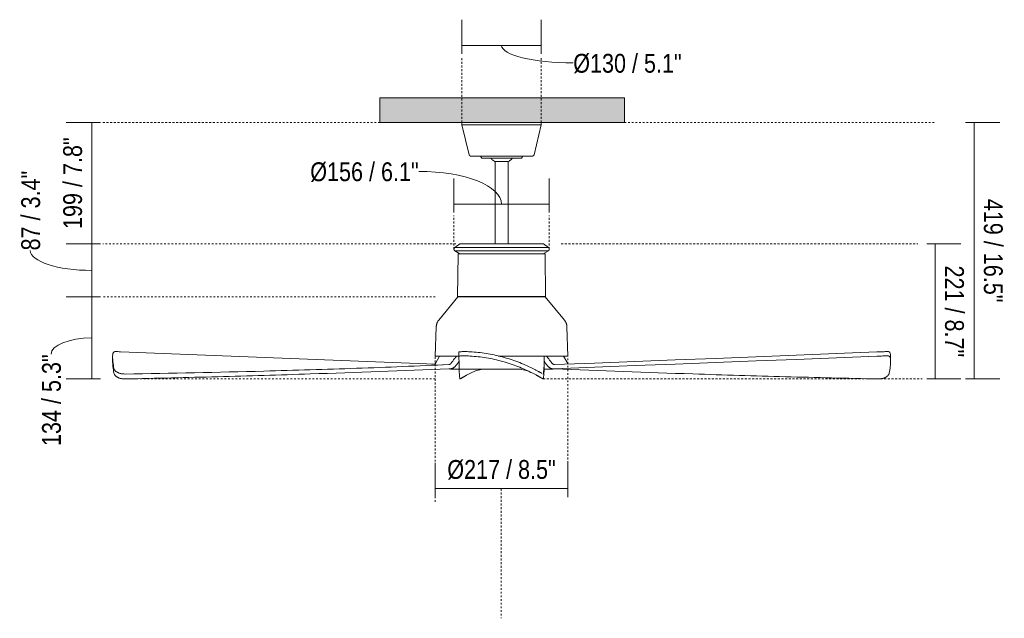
# Model space of a CAD drawing. Header units: millimetres. Extents: x 5806 to 11685, y -2990 to 7544.
# Tile 2 of 4: x 5806 to 7417, y 1189 to 2168. Entities that reach past the tile are written whole.
import ezdxf

# ---------------------------------------------------------------- set-up
doc = ezdxf.new("R2010")
doc.units = ezdxf.units.MM
doc.linetypes.add('Dash', pattern=[6, 3, -3])
doc.layers.add('A-ANNO-DIMS', color=7, linetype='Dash', lineweight=9, true_color=0xd2d2d2)
for name, color, linetype, lineweight in [('A-ANNO-DIMS-14', 7, 'Continuous', 9), ('A-CLNG', 7, 'Continuous', 9), ('E-LITE-EQPM', 7, 'Continuous', 20)]:
    doc.layers.add(name, color=color, linetype=linetype, lineweight=lineweight)
doc.styles.add('Arial Narrow', font='ARIALN.TTF', dxfattribs={"height": 30.8})
doc.dimstyles.new('FARO_-_2_2mm_Arial_Narrow_mm_Inch_Left', dxfattribs={"dimscale": 304.8, "dimtxt": 31.521674, "dimasz": 0, "dimexe": 0.137795, "dimexo": 0.0625, "dimgap": 0.022966, "dimtad": 1, "dimdec": 0, "dimzin": 0, "dimdsep": 46, "dimtxsty": 'Arial Narrow', "dimblk1": 'NONE', "dimblk2": 'NONE', "dimsah": 1, "dimcen": 0.09, "dimadec": 0, "dimazin": 0, "dimtfac": 1, "dimtdec": 4, "dimtix": 1, "dimtmove": 1, "dimatfit": 3, "dimfxl": 0.045932, "dimfxlon": 1, "dimtvp": 1, "dimtolj": 1, "dimtzin": 0, "dimarcsym": 2})
doc.dimstyles.new('FARO_-_2_2mm_Arial_Narrow_mm_Inch_Left_1', dxfattribs={"dimscale": 304.8, "dimtxt": 31.521674, "dimasz": 0, "dimexe": 0.137795, "dimexo": 0.0625, "dimgap": 0.022966, "dimtad": 1, "dimdec": 0, "dimzin": 0, "dimdsep": 46, "dimtxsty": 'Arial Narrow', "dimblk1": 'NONE', "dimblk2": 'NONE', "dimsah": 1, "dimcen": 0.09, "dimadec": 0, "dimazin": 0, "dimtfac": 1, "dimtdec": 4, "dimtix": 1, "dimtmove": 0, "dimatfit": 3, "dimfxl": 0.045932, "dimfxlon": 1, "dimtvp": 1, "dimtolj": 1, "dimtzin": 0, "dimarcsym": 2})
doc.dimstyles.new('FARO_-_2_2mm_Arial_Narrow_mm_Inch_Right', dxfattribs={"dimscale": 304.8, "dimtxt": 31.521674, "dimasz": 0, "dimexe": 0.137795, "dimexo": 0.0625, "dimgap": 0.022966, "dimtad": 1, "dimdec": 0, "dimzin": 0, "dimdsep": 46, "dimtxsty": 'Arial Narrow', "dimblk1": 'NONE', "dimblk2": 'NONE', "dimsah": 1, "dimcen": 0.09, "dimadec": 0, "dimazin": 0, "dimtfac": 1, "dimtdec": 4, "dimtix": 1, "dimtmove": 0, "dimatfit": 3, "dimfxl": 0.045932, "dimfxlon": 1, "dimtvp": 1, "dimtolj": 1, "dimtzin": 0, "dimarcsym": 2})
doc.dimstyles.new('FARO_-_2_2mm_Arial_Narrow_mm_Inch_Right_1', dxfattribs={"dimscale": 304.8, "dimtxt": 31.521674, "dimasz": 0, "dimexe": 0.137795, "dimexo": 0.0625, "dimgap": 0.022966, "dimtad": 1, "dimdec": 0, "dimzin": 0, "dimdsep": 46, "dimtxsty": 'Arial Narrow', "dimblk1": 'NONE', "dimblk2": 'NONE', "dimsah": 1, "dimcen": 0.09, "dimadec": 0, "dimazin": 0, "dimtfac": 1, "dimtdec": 4, "dimtix": 1, "dimtmove": 1, "dimatfit": 3, "dimfxl": 0.045932, "dimfxlon": 1, "dimtvp": 1, "dimtolj": 1, "dimtzin": 0, "dimarcsym": 2})

# ---------------------------------------------------------------- blocks, each defined once
blk = doc.blocks.new('33481 - 33481 WINCHE Brown ceiling fan with DC motor-521153-Alzado_PDF')
at = {"layer": 'E-LITE-EQPM'}
for p, q in [((6529.1, 2000), (6529.1, 1996.1)), ((6659.1, 1996.1), (6659.1, 2000)), ((6529.1, 1996.1), (6540.9, 1947.3)), ((6659.1, 1996.1), (6529.1, 1996.1)), ((6647.3, 1947.3), (6659.1, 1996.1)), ((6559.5, 1945), (6561.6, 1941.8)), ((6561.6, 1941.8), (6626.6, 1941.8)), ((6605.4, 1936.2), (6582.8, 1936.2)), ((6583.6, 1936.2), (6583.6, 1801.4)), ((6604.6, 1801.4), (6604.6, 1936.2)), ((6626.6, 1941.8), (6628.7, 1945)), ((6525.6, 1801.4), (6517.5, 1795.4)), ((6670.7, 1795.4), (6517.5, 1795.4)), ((6517.5, 1790.1), (6525.9, 1785.1)), ((6670.7, 1790.1), (6517.5, 1790.1)), ((6662.6, 1801.4), (6525.6, 1801.4)), ((6662.3, 1785.1), (6670.7, 1790.1)), ((6670.7, 1795.4), (6662.6, 1801.4)), ((6522.8, 1784.2), (6522, 1715.5)), ((6526, 1785.1), (6525.9, 1785.1)), ((6662.3, 1785.1), (6662.2, 1785.1)), ((6666.2, 1715.5), (6665.5, 1784.2)), ((6522.6, 1714.6), (6491.4, 1676.7)), ((6666.2, 1715.5), (6522, 1715.5)), ((6665.6, 1714.6), (6522.6, 1714.6)), ((6696.9, 1676.7), (6665.6, 1714.6)), ((6487.3, 1666), (6485.6, 1617.9)), ((6702.6, 1617.9), (6700.9, 1666)), ((5957.8, 1616.6), (5957.8, 1609.3)), ((6485.2, 1604.9), (5970.6, 1625)), ((6524.3, 1617.9), (6485.6, 1617.9)), ((6492.8, 1617.9), (6485.9, 1605.7)), ((6524.3, 1624.6), (6524.4, 1617.7)), ((6702.6, 1617.9), (6588.6, 1617.9)), ((6702.3, 1605.7), (6695.5, 1617.9)), ((7230.4, 1609.3), (7230.4, 1616.6)), ((6523, 1606.9), (6524.5, 1610.5)), ((6663.7, 1610.7), (6665.2, 1606.9)), ((6663.7, 1597.2), (6663.8, 1597.2))]:
    blk.add_line(p, q, dxfattribs=at)
at = {"layer": 'E-LITE-EQPM', "flags": 128}
for points in [[(6543.8, 1945), (6543.7, 1945), (6543.5, 1945), (6543.4, 1945), (6543.3, 1945), (6543.2, 1945.1), (6543.1, 1945.1), (6543, 1945.1), (6542.8, 1945.1), (6542.7, 1945.2), (6542.6, 1945.2), (6542.5, 1945.3), (6542.4, 1945.3), (6542.3, 1945.4), (6542.2, 1945.5), (6542.1, 1945.5), (6542, 1945.6), (6541.9, 1945.7), (6541.8, 1945.7), (6541.7, 1945.8), (6541.7, 1945.9), (6541.6, 1946), (6541.5, 1946.1), (6541.4, 1946.2), (6541.4, 1946.3), (6541.3, 1946.4), (6541.2, 1946.5), (6541.2, 1946.6), (6541.1, 1946.7), (6541.1, 1946.8), (6541, 1946.9), (6541, 1947), (6541, 1947.1), (6540.9, 1947.2), (6540.9, 1947.3)], [(6546, 1945), (6545.5, 1945), (6545, 1945), (6544.6, 1945), (6544.3, 1945), (6544, 1945), (6543.9, 1945), (6543.8, 1945), (6543.8, 1945)], [(6543.8, 1945), (6543.8, 1945), (6543.9, 1945), (6544.1, 1945), (6544.4, 1945), (6544.8, 1945), (6545.2, 1945), (6545.7, 1945), (6546.3, 1945), (6547, 1945), (6547.7, 1945), (6548.6, 1945), (6549.5, 1945), (6550.4, 1945), (6551.5, 1945), (6552.6, 1945), (6553.7, 1945), (6555, 1945), (6556.3, 1945), (6557.6, 1945), (6559, 1945), (6560.5, 1945), (6562, 1945), (6563.6, 1945), (6565.2, 1945), (6566.9, 1945), (6568.6, 1945), (6570.4, 1945), (6572.2, 1945), (6574, 1945), (6575.9, 1945), (6577.8, 1945), (6579.7, 1945), (6581.6, 1945), (6583.6, 1945), (6585.6, 1945), (6587.5, 1945), (6589.5, 1945), (6591.6, 1945), (6593.6, 1945), (6595.6, 1945), (6597.6, 1945), (6599.6, 1945), (6601.6, 1945), (6603.6, 1945), (6605.5, 1945), (6607.5, 1945), (6609.4, 1945), (6611.3, 1945), (6613.2, 1945), (6615.1, 1945), (6616.9, 1945), (6618.6, 1945), (6620.4, 1945), (6622.1, 1945), (6623.7, 1945), (6625.3, 1945), (6626.9, 1945), (6628.4, 1945), (6629.8, 1945), (6631.2, 1945), (6632.6, 1945), (6633.8, 1945), (6635, 1945), (6636.2, 1945), (6637.2, 1945), (6638.2, 1945), (6639.2, 1945), (6640, 1945), (6640.8, 1945), (6641.5, 1945), (6642.2, 1945), (6642.7, 1945), (6643.2, 1945), (6643.6, 1945), (6643.9, 1945), (6644.2, 1945), (6644.3, 1945), (6644.4, 1945), (6644.4, 1945)], [(6582.8, 1936.2), (6581.6, 1937), (6580.5, 1937.8), (6579.4, 1938.7), (6578.4, 1939.6), (6577.4, 1940.6), (6576.4, 1941.6), (6576.2, 1941.8)], [(6612, 1941.8), (6611.7, 1941.4), (6610.7, 1940.4), (6609.7, 1939.5), (6608.7, 1938.6), (6607.6, 1937.7), (6606.4, 1936.9), (6605.4, 1936.2)], [(6644.4, 1945), (6644.4, 1945), (6644.3, 1945), (6644.1, 1945), (6643.8, 1945), (6643.4, 1945), (6643, 1945), (6642.5, 1945), (6642.2, 1945)], [(6647.3, 1947.3), (6647.3, 1947.1), (6647.2, 1947), (6647.2, 1946.9), (6647.2, 1946.8), (6647.1, 1946.7), (6647.1, 1946.6), (6647, 1946.5), (6646.9, 1946.4), (6646.9, 1946.3), (6646.8, 1946.2), (6646.7, 1946.1), (6646.7, 1946), (6646.6, 1945.9), (6646.5, 1945.8), (6646.4, 1945.8), (6646.3, 1945.7), (6646.2, 1945.6), (6646.1, 1945.5), (6646, 1945.5), (6645.9, 1945.4), (6645.8, 1945.4), (6645.7, 1945.3), (6645.6, 1945.2), (6645.5, 1945.2), (6645.4, 1945.2), (6645.3, 1945.1), (6645.2, 1945.1), (6645.1, 1945.1), (6645, 1945), (6644.8, 1945), (6644.7, 1945), (6644.6, 1945), (6644.5, 1945), (6644.4, 1945)], [(6517.5, 1790.1), (6517.4, 1790.1), (6517.3, 1790.2), (6517.2, 1790.3), (6517.1, 1790.4), (6517, 1790.5), (6517, 1790.6), (6516.9, 1790.7), (6516.8, 1790.8), (6516.7, 1790.9), (6516.7, 1791), (6516.6, 1791.2), (6516.5, 1791.3), (6516.5, 1791.4), (6516.4, 1791.5), (6516.4, 1791.6), (6516.3, 1791.8), (6516.3, 1791.9), (6516.3, 1792), (6516.2, 1792.1), (6516.2, 1792.3), (6516.2, 1792.4), (6516.2, 1792.5), (6516.2, 1792.7), (6516.2, 1792.8), (6516.2, 1792.9), (6516.2, 1793.1), (6516.2, 1793.2), (6516.2, 1793.3), (6516.3, 1793.5), (6516.3, 1793.6), (6516.3, 1793.7), (6516.4, 1793.8), (6516.4, 1794), (6516.5, 1794.1), (6516.5, 1794.2), (6516.6, 1794.3), (6516.7, 1794.4), (6516.7, 1794.5), (6516.8, 1794.7), (6516.9, 1794.8), (6517, 1794.9), (6517, 1795), (6517.1, 1795.1), (6517.2, 1795.1), (6517.3, 1795.2), (6517.4, 1795.3), (6517.5, 1795.4)], [(6670.7, 1795.4), (6670.8, 1795.3), (6670.9, 1795.2), (6671, 1795.1), (6671.1, 1795.1), (6671.2, 1795), (6671.3, 1794.9), (6671.3, 1794.8), (6671.4, 1794.6), (6671.5, 1794.5), (6671.6, 1794.4), (6671.6, 1794.3), (6671.7, 1794.2), (6671.8, 1794.1), (6671.8, 1794), (6671.8, 1793.8), (6671.9, 1793.7), (6671.9, 1793.6), (6672, 1793.4), (6672, 1793.3), (6672, 1793.2), (6672, 1793.1), (6672, 1792.9), (6672, 1792.8), (6672, 1792.7), (6672, 1792.5), (6672, 1792.4), (6672, 1792.3), (6672, 1792.1), (6672, 1792), (6671.9, 1791.9), (6671.9, 1791.8), (6671.8, 1791.6), (6671.8, 1791.5), (6671.7, 1791.4), (6671.7, 1791.3), (6671.6, 1791.1), (6671.6, 1791), (6671.5, 1790.9), (6671.4, 1790.8), (6671.3, 1790.7), (6671.3, 1790.6), (6671.2, 1790.5), (6671.1, 1790.4), (6671, 1790.3), (6670.9, 1790.2), (6670.8, 1790.1), (6670.7, 1790.1)], [(6522.8, 1784.2), (6522.8, 1784.2), (6522.8, 1784.2), (6522.8, 1784.3), (6522.8, 1784.3), (6522.8, 1784.4), (6522.8, 1784.4), (6522.8, 1784.4), (6522.8, 1784.5), (6522.8, 1784.5), (6522.8, 1784.5), (6522.9, 1784.6), (6522.9, 1784.6), (6522.9, 1784.7), (6522.9, 1784.7), (6522.9, 1784.7), (6523, 1784.8), (6523, 1784.8), (6523, 1784.8), (6523, 1784.8), (6523.1, 1784.9), (6523.1, 1784.9), (6523.1, 1784.9), (6523.2, 1784.9), (6523.2, 1785), (6523.2, 1785), (6523.3, 1785), (6523.3, 1785), (6523.3, 1785), (6523.4, 1785.1), (6523.4, 1785.1), (6523.4, 1785.1), (6523.5, 1785.1), (6523.5, 1785.1), (6523.5, 1785.1), (6523.6, 1785.1), (6523.6, 1785.1), (6523.7, 1785.1), (6523.7, 1785.1), (6523.7, 1785.1)], [(6523.7, 1785.1), (6523.8, 1785.1), (6524, 1785.1), (6524.3, 1785.1), (6524.6, 1785.1), (6525.1, 1785.1)], [(6664.5, 1785.1), (6664.4, 1785.1), (6664.2, 1785.1), (6664, 1785.1), (6663.6, 1785.1), (6663.1, 1785.1), (6662.5, 1785.1), (6661.7, 1785.1), (6660.9, 1785.1), (6660, 1785.1), (6658.9, 1785.1), (6657.8, 1785.1), (6656.5, 1785.1), (6655.2, 1785.1), (6653.7, 1785.1), (6652.2, 1785.1), (6650.5, 1785.1), (6648.8, 1785.1), (6647, 1785.1), (6645.1, 1785.1), (6643.1, 1785.1), (6641.1, 1785.1), (6638.9, 1785.1), (6636.7, 1785.1), (6634.5, 1785.1), (6632.1, 1785.1), (6629.7, 1785.1), (6627.3, 1785.1), (6624.8, 1785.1), (6622.2, 1785.1), (6619.6, 1785.1), (6617, 1785.1), (6614.3, 1785.1), (6611.6, 1785.1), (6608.8, 1785.1), (6606.1, 1785.1), (6603.3, 1785.1), (6600.5, 1785.1), (6597.7, 1785.1), (6594.9, 1785.1), (6592.1, 1785.1), (6589.2, 1785.1), (6586.4, 1785.1), (6583.6, 1785.1), (6580.9, 1785.1), (6578.1, 1785.1), (6575.4, 1785.1), (6572.7, 1785.1), (6570, 1785.1), (6567.4, 1785.1), (6564.8, 1785.1), (6562.3, 1785.1), (6559.8, 1785.1), (6557.4, 1785.1), (6555, 1785.1), (6552.7, 1785.1), (6550.5, 1785.1), (6548.3, 1785.1), (6546.2, 1785.1), (6544.2, 1785.1), (6542.2, 1785.1), (6540.4, 1785.1), (6538.6, 1785.1), (6536.9, 1785.1), (6535.3, 1785.1), (6533.8, 1785.1), (6532.4, 1785.1), (6531.1, 1785.1), (6529.9, 1785.1), (6528.8, 1785.1), (6527.8, 1785.1), (6526.9, 1785.1), (6526.1, 1785.1), (6525.5, 1785.1), (6524.9, 1785.1), (6524.5, 1785.1), (6524.1, 1785.1), (6523.9, 1785.1), (6523.8, 1785.1), (6523.7, 1785.1)], [(6525.2, 1785.1), (6525.8, 1785.1), (6526, 1785.1)], [(6662.1, 1785.1), (6662.8, 1785.1), (6663, 1785.1)], [(6663.1, 1785.1), (6663.3, 1785.1), (6663.8, 1785.1), (6664.1, 1785.1), (6664.3, 1785.1), (6664.5, 1785.1), (6664.5, 1785.1)], [(6664.5, 1785.1), (6664.5, 1785.1), (6664.6, 1785.1), (6664.6, 1785.1), (6664.6, 1785.1), (6664.7, 1785.1), (6664.7, 1785.1), (6664.7, 1785.1), (6664.8, 1785.1), (6664.8, 1785.1), (6664.9, 1785.1), (6664.9, 1785), (6664.9, 1785), (6665, 1785), (6665, 1785), (6665, 1785), (6665.1, 1784.9), (6665.1, 1784.9), (6665.1, 1784.9), (6665.2, 1784.9), (6665.2, 1784.8), (6665.2, 1784.8), (6665.2, 1784.8), (6665.3, 1784.8), (6665.3, 1784.7), (6665.3, 1784.7), (6665.3, 1784.7), (6665.3, 1784.6), (6665.4, 1784.6), (6665.4, 1784.5), (6665.4, 1784.5), (6665.4, 1784.5), (6665.4, 1784.4), (6665.4, 1784.4), (6665.4, 1784.4), (6665.4, 1784.3), (6665.5, 1784.3), (6665.5, 1784.2), (6665.5, 1784.2), (6665.5, 1784.2)], [(6522.6, 1714.6), (6522.6, 1714.7), (6522.5, 1714.7), (6522.5, 1714.7), (6522.5, 1714.7), (6522.4, 1714.7), (6522.4, 1714.8), (6522.4, 1714.8), (6522.3, 1714.8), (6522.3, 1714.8), (6522.3, 1714.9), (6522.3, 1714.9), (6522.2, 1714.9), (6522.2, 1715), (6522.2, 1715), (6522.2, 1715), (6522.1, 1715.1), (6522.1, 1715.1), (6522.1, 1715.1), (6522.1, 1715.2), (6522.1, 1715.2), (6522.1, 1715.3), (6522, 1715.3), (6522, 1715.3), (6522, 1715.4), (6522, 1715.4), (6522, 1715.4), (6522, 1715.5)], [(6666.2, 1715.5), (6666.2, 1715.4), (6666.2, 1715.4), (6666.2, 1715.3), (6666.2, 1715.3), (6666.2, 1715.3), (6666.1, 1715.2), (6666.1, 1715.2), (6666.1, 1715.2), (6666.1, 1715.1), (6666.1, 1715.1), (6666.1, 1715), (6666, 1715), (6666, 1715), (6666, 1714.9), (6666, 1714.9), (6666, 1714.9), (6665.9, 1714.9), (6665.9, 1714.8), (6665.9, 1714.8), (6665.8, 1714.8), (6665.8, 1714.8), (6665.8, 1714.7), (6665.7, 1714.7), (6665.7, 1714.7), (6665.7, 1714.7), (6665.6, 1714.6), (6665.6, 1714.6)], [(6487.3, 1666), (6487.3, 1666.7), (6487.4, 1667.4), (6487.5, 1668.1), (6487.6, 1668.8), (6487.8, 1669.5), (6488, 1670.2), (6488.2, 1670.9), (6488.4, 1671.6), (6488.7, 1672.2), (6488.9, 1672.9), (6489.3, 1673.5), (6489.6, 1674.2), (6490, 1674.8), (6490.4, 1675.4), (6490.8, 1676), (6491.2, 1676.5), (6491.4, 1676.7)], [(6696.9, 1676.7), (6697.3, 1676.1), (6697.7, 1675.6), (6698.1, 1675), (6698.5, 1674.4), (6698.8, 1673.7), (6699.2, 1673.1), (6699.5, 1672.4), (6699.7, 1671.8), (6700, 1671.1), (6700.2, 1670.4), (6700.4, 1669.7), (6700.6, 1669), (6700.7, 1668.3), (6700.8, 1667.6), (6700.9, 1666.9), (6700.9, 1666.2), (6700.9, 1666)], [(6524.4, 1617.7), (6524.4, 1615.1), (6524.4, 1612.5), (6524.5, 1610), (6524.5, 1607.4), (6524.5, 1604.8), (6524.5, 1602.3), (6524.6, 1599.7), (6524.6, 1596.7)], [(6680.4, 1604.2), (6746.3, 1606.4), (6812.3, 1609), (6878.3, 1611.6), (6944.3, 1614.2), (7010.2, 1616.8), (7076.2, 1619.4), (7142.2, 1622), (7208.2, 1624.6)], [(7208.2, 1617.7), (7142.2, 1615.1), (7076.2, 1612.5), (7010.3, 1610), (6944.3, 1607.4), (6878.3, 1604.8), (6812.4, 1602.3), (6746.4, 1599.7), (6680.4, 1597.1)], [(6485.2, 1604.9), (6485.3, 1604.9), (6485.3, 1605), (6485.4, 1605.1), (6485.5, 1605.2), (6485.6, 1605.3), (6485.7, 1605.4), (6485.7, 1605.5), (6485.8, 1605.6), (6485.9, 1605.7), (6485.9, 1605.7)], [(6510.9, 1596.7), (6510.9, 1596.7), (6510.8, 1596.7), (6510.8, 1596.7), (6510.8, 1596.7), (6510.7, 1596.7), (6510.7, 1596.7), (6510.6, 1596.7), (6510.6, 1596.7), (6510.6, 1596.7), (6510.5, 1596.8), (6510.5, 1596.8), (6510.5, 1596.8), (6510.4, 1596.8), (6510.4, 1596.8), (6510.4, 1596.9), (6510.3, 1596.9), (6510.3, 1596.9), (6510.3, 1596.9), (6510.2, 1597), (6510.2, 1597), (6510.2, 1597), (6510.2, 1597), (6510.1, 1597.1), (6510.1, 1597.1), (6510.1, 1597.1), (6510.1, 1597.2), (6510, 1597.2), (6510, 1597.2), (6510, 1597.3)], [(6515.9, 1596.7), (6515.4, 1596.7), (6514.4, 1596.7), (6513.5, 1596.7), (6512.8, 1596.7), (6512.1, 1596.7), (6511.6, 1596.7), (6511.3, 1596.7), (6511, 1596.7), (6510.9, 1596.7), (6510.9, 1596.7)], [(6515.9, 1596.7), (6515.8, 1596.7), (6515.7, 1596.7), (6515.5, 1596.7), (6515.4, 1596.7), (6515.3, 1596.7), (6515.2, 1596.8), (6515.1, 1596.8), (6515, 1596.8), (6514.8, 1596.9), (6514.7, 1596.9), (6514.6, 1597), (6514.5, 1597), (6514.4, 1597.1), (6514.3, 1597.1), (6514.2, 1597.2), (6514.1, 1597.3), (6514, 1597.3), (6513.9, 1597.4), (6513.8, 1597.5), (6513.8, 1597.6), (6513.7, 1597.7), (6513.6, 1597.8), (6513.5, 1597.8), (6513.5, 1597.9), (6513.4, 1598)], [(6517.2, 1596.7), (6516.7, 1596.7), (6516.3, 1596.7), (6516, 1596.7), (6515.9, 1596.7), (6515.9, 1596.7)], [(6515.9, 1596.7), (6516, 1596.7), (6516.1, 1596.7), (6516.5, 1596.7), (6516.9, 1596.7), (6517.5, 1596.7), (6518.1, 1596.7), (6518.9, 1596.7), (6519.9, 1596.7), (6520.9, 1596.7), (6522.1, 1596.7), (6523.3, 1596.7), (6524.7, 1596.7), (6526.2, 1596.7), (6527.8, 1596.7), (6529.6, 1596.7), (6531.4, 1596.7), (6533.3, 1596.7), (6535.3, 1596.7), (6537.4, 1596.7), (6539.6, 1596.7), (6541.9, 1596.7), (6544.3, 1596.7), (6546.7, 1596.7), (6549.3, 1596.7), (6551.8, 1596.7), (6554.5, 1596.7), (6557.2, 1596.7), (6560, 1596.7), (6562.9, 1596.7), (6565.8, 1596.7), (6568.7, 1596.7), (6571.7, 1596.7), (6574.7, 1596.7), (6577.7, 1596.7), (6580.8, 1596.7), (6583.9, 1596.7), (6587, 1596.7), (6590.1, 1596.7), (6593.3, 1596.7), (6596.4, 1596.7), (6599.5, 1596.7), (6602.6, 1596.7), (6605.7, 1596.7), (6608.8, 1596.7), (6611.9, 1596.7), (6614.9, 1596.7), (6617.9, 1596.7), (6620.9, 1596.7), (6623.8, 1596.7), (6625.2, 1596.7)], [(6563.1, 1596.7), (6551.5, 1594), (6543.1, 1589.8)], [(6594.1, 1596.7), (6597.4, 1596.7), (6600.8, 1596.7), (6604.1, 1596.7), (6607.4, 1596.7), (6610.6, 1596.7), (6613.9, 1596.7), (6617.1, 1596.7), (6620.3, 1596.7), (6623.4, 1596.7), (6625.1, 1596.7)], [(6625.1, 1596.7), (6636.7, 1594), (6637.4, 1593.6)], [(6663.7, 1604.2), (6663.8, 1600.7), (6663.8, 1597.2)], [(6663.8, 1597.2), (6663.8, 1600.5), (6663.7, 1603.8)], [(6663.8, 1596.7), (6664.1, 1596.7), (6665.5, 1596.7), (6666.7, 1596.7), (6667.8, 1596.7), (6668.8, 1596.7), (6669.7, 1596.7), (6670.4, 1596.7), (6671, 1596.7), (6671.5, 1596.7), (6671.9, 1596.7), (6672.2, 1596.7), (6672.3, 1596.7), (6672.3, 1596.7)], [(6663.8, 1596.7), (6664.1, 1596.7), (6665.8, 1596.7), (6667.5, 1596.7), (6669, 1596.7), (6670.4, 1596.7), (6671.6, 1596.7), (6672.8, 1596.7), (6673.8, 1596.7), (6674.7, 1596.7), (6675.5, 1596.7), (6676.1, 1596.7), (6676.6, 1596.7), (6676.9, 1596.7), (6677.2, 1596.7), (6677.3, 1596.7), (6677.3, 1596.7)], [(6672.3, 1596.7), (6672.3, 1596.7), (6672.1, 1596.7), (6671.8, 1596.7), (6671.3, 1596.7), (6670.8, 1596.7)], [(6674.8, 1598.1), (6674.8, 1598), (6674.7, 1597.9), (6674.6, 1597.8), (6674.6, 1597.7), (6674.5, 1597.6), (6674.4, 1597.5), (6674.3, 1597.4), (6674.2, 1597.4), (6674.1, 1597.3), (6674, 1597.2), (6673.9, 1597.1), (6673.8, 1597.1), (6673.7, 1597), (6673.6, 1597), (6673.5, 1596.9), (6673.4, 1596.9), (6673.3, 1596.8), (6673.2, 1596.8), (6673.1, 1596.8), (6672.9, 1596.7), (6672.8, 1596.7), (6672.7, 1596.7), (6672.6, 1596.7), (6672.5, 1596.7), (6672.4, 1596.7), (6672.3, 1596.7)], [(6677.3, 1596.7), (6677.2, 1596.7), (6677, 1596.7), (6676.7, 1596.7), (6676.2, 1596.7), (6675.6, 1596.7), (6674.9, 1596.7), (6674.1, 1596.7), (6673.1, 1596.7), (6672.3, 1596.7)], [(6678.2, 1597.3), (6678.2, 1597.3), (6678.2, 1597.2), (6678.2, 1597.2), (6678.1, 1597.1), (6678.1, 1597.1), (6678.1, 1597.1), (6678.1, 1597.1), (6678, 1597), (6678, 1597), (6678, 1597), (6678, 1596.9), (6677.9, 1596.9), (6677.9, 1596.9), (6677.9, 1596.9), (6677.8, 1596.8), (6677.8, 1596.8), (6677.8, 1596.8), (6677.7, 1596.8), (6677.7, 1596.8), (6677.7, 1596.7), (6677.6, 1596.7), (6677.6, 1596.7), (6677.5, 1596.7), (6677.5, 1596.7), (6677.5, 1596.7), (6677.4, 1596.7), (6677.4, 1596.7), (6677.3, 1596.7), (6677.3, 1596.7), (6677.3, 1596.7)], [(6680.4, 1597.2), (6680.1, 1597.2), (6680, 1597.2)], [(6702.3, 1605.7), (6702.4, 1605.6), (6702.5, 1605.5), (6702.5, 1605.4), (6702.6, 1605.3), (6702.7, 1605.2), (6702.8, 1605.1), (6702.8, 1605), (6702.9, 1604.9), (6702.9, 1604.9)]]:
    blk.add_lwpolyline(points, dxfattribs=at)
at = {"layer": 'E-LITE-EQPM'}
for centre, major_axis, ratio, start_param, end_param in [((6938.4, 1283.1), (504.6, 151.1), 0.999944, 2.188375, 2.199573), ((6278, 1298.3), (495.2, 0), 0.999949, 0.660986, 0.673017)]:
    blk.add_ellipse(centre, major_axis=major_axis, ratio=ratio, start_param=start_param, end_param=end_param, dxfattribs=at)
for points, knots in [([(5960.1, 1625), (5959.4, 1624.5), (5958.2, 1622.6), (5957.8, 1618.9), (5957.8, 1616.6)], [-1, -1, -1, -1, -0.75, -0.5023269, -0.5023269, -0.5023269, -0.5023269]), ([(6520.4, 1617.9), (6519.3, 1616.5), (6516.2, 1612.5), (6513.2, 1608.4), (6511.2, 1605.7)], [0.2325546, 0.2325546, 0.2325546, 0.2325546, 0.5, 1, 1, 1, 1]), ([(6524.3, 1624.6), (6524.3, 1624.7), (6524.7, 1624.8), (6527.1, 1625.1), (6532.8, 1625.3), (6539.3, 1625.2), (6542.5, 1625)], [-1, -1, -1, -1, -0.833333, -0.666667, -0.333333, 0, 0, 0, 0]), ([(6542.6, 1618), (6539.3, 1618.2), (6534.5, 1618.3), (6529.5, 1618.2), (6526.6, 1618.1), (6524.8, 1617.9), (6524.4, 1617.7), (6524.4, 1617.7)], [-1, -1, -1, -1, -0.666667, -0.5, -0.333333, -0.166667, 0, 0, 0, 0]), ([(6663.6, 1617.9), (6663.6, 1616.5), (6663.7, 1612.5), (6663.7, 1608.4), (6663.7, 1605.7)], [0.2325546, 0.2325546, 0.2325546, 0.2325546, 0.5, 1, 1, 1, 1]), ([(6677, 1605.7), (6675.1, 1608.3), (6672, 1612.3), (6668.9, 1616.3), (6667.7, 1617.8)], [0, 0, 0, 0, 0.5, 0.7974662, 0.7974662, 0.7974662, 0.7974662]), ([(7228.1, 1618), (7227.8, 1618.2), (7226.1, 1618.3), (7221.8, 1618.2), (7217.7, 1618.1), (7213.1, 1617.9), (7209.8, 1617.7), (7208.2, 1617.7)], [-1, -1, -1, -1, -0.666667, -0.5, -0.333333, -0.166667, 0, 0, 0, 0]), ([(5959.9, 1597.7), (5960.1, 1596.9), (5960.5, 1595.8), (5961.6, 1594.4), (5962.7, 1593.4), (5963.7, 1592.5), (5964.7, 1591.9), (5965.5, 1591.4), (5966.4, 1591), (5967.3, 1590.6), (5968.2, 1590.2), (5969.6, 1589.8), (5971.4, 1589.3), (5974.4, 1588.7), (5976.9, 1588.6), (5978.5, 1588.6)], [-1, -1, -1, -1, -0.833333, -0.75, -0.666667, -0.583333, -0.541667, -0.5, -0.458333, -0.416667, -0.375, -0.333333, -0.25, -0.166667, 0, 0, 0, 0]), ([(5978.5, 1588.6), (6054.2, 1589.7), (6180.2, 1592.4), (6356.7, 1597.7), (6457.5, 1601.7), (6507.9, 1604.2)], [-1, -1, -1, -1, -0.571429, -0.285714, 0, 0, 0, 0]), ([(6507.9, 1597.2), (6432.3, 1594), (6306.3, 1589.3), (6129.8, 1584), (6029, 1581.6), (5978.5, 1580.5)], [-1, -1, -1, -1, -0.571429, -0.285714, 0, 0, 0, 0]), ([(6497.7, 1603.7), (6497.6, 1603.7), (6497.3, 1603.7), (6497.1, 1603.7), (6497, 1603.7)], [-0.75985939, -0.75985939, -0.75985939, -0.75985939, -0.75, -0.74049511, -0.74049511, -0.74049511, -0.74049511]), ([(6511.2, 1605.7), (6511.1, 1605.5), (6510.8, 1605.2), (6510.4, 1604.9), (6510, 1604.7), (6509.6, 1604.5), (6509.3, 1604.4), (6508.7, 1604.2), (6508.2, 1604.2), (6507.9, 1604.2)], [0, 0, 0, 0, 0.2, 0.3, 0.4, 0.55, 0.625, 0.7, 1, 1, 1, 1]), ([(6507.9, 1597.2), (6509.7, 1597.1), (6512.1, 1597.5), (6514.5, 1598.4), (6515.3, 1598.8), (6515.9, 1599.1), (6516.6, 1599.6), (6517.4, 1600.1), (6518.4, 1601), (6519, 1601.7), (6519.4, 1602.3)], [0, 0, 0, 0, 0.4, 0.55, 0.5875, 0.625, 0.7, 0.775, 0.85, 1, 1, 1, 1]), ([(6524.5, 1596.7), (6524.6, 1593.7), (6525, 1589.2), (6525.4, 1584), (6525.7, 1581.6), (6525.9, 1580.5)], [-0.9769489, -0.9769489, -0.9769489, -0.9769489, -0.5714286, -0.2857143, 0, 0, 0, 0]), ([(6645, 1597.7), (6646.5, 1596.9), (6648.7, 1595.8), (6651.4, 1594.4), (6653.4, 1593.4), (6654.9, 1592.5), (6656.1, 1591.9), (6656.9, 1591.4), (6657.7, 1591), (6658.5, 1590.6), (6659.1, 1590.2), (6659.6, 1590), (6659.8, 1589.9)], [-1, -1, -1, -1, -0.8333333, -0.75, -0.6666667, -0.5833333, -0.5416667, -0.5, -0.4583333, -0.4166667, -0.375, -0.3333333, -0.3333333, -0.3333333, -0.3333333]), ([(6662.3, 1588.6), (6662.5, 1589.7), (6662.8, 1592.4), (6663.3, 1597.7), (6663.6, 1601.7), (6663.7, 1603.8)], [-1, -1, -1, -1, -0.571429, -0.285714, 0, 0, 0, 0]), ([(6663.8, 1597.2), (6663.6, 1594), (6663.3, 1589.3), (6662.8, 1584), (6662.5, 1581.6), (6662.4, 1580.5)], [-1, -1, -1, -1, -0.571429, -0.285714, 0, 0, 0, 0]), ([(6663.7, 1605.7), (6663.7, 1605.5), (6663.7, 1605.2), (6663.7, 1604.9), (6663.7, 1604.7), (6663.7, 1604.5), (6663.7, 1604.4), (6663.7, 1604.2), (6663.7, 1604.2), (6663.7, 1604.2)], [0, 0, 0, 0, 0.2, 0.3, 0.4, 0.55, 0.625, 0.7, 1, 1, 1, 1]), ([(6668.9, 1602.3), (6669.4, 1601.5), (6670.3, 1600.6), (6671.7, 1599.6), (6673, 1598.8), (6674.6, 1598.1), (6677.2, 1597.3), (6679.1, 1597.1), (6680.4, 1597.2)], [0, 0, 0, 0, 0.2, 0.3, 0.4, 0.55, 0.7, 1, 1, 1, 1]), ([(6680.4, 1604.2), (6679.9, 1604.2), (6679.2, 1604.3), (6678.4, 1604.6), (6678.1, 1604.8), (6677.8, 1604.9), (6677.6, 1605.1), (6677.3, 1605.3), (6677.1, 1605.5), (6677, 1605.7)], [0, 0, 0, 0, 0.4, 0.55, 0.625, 0.7, 0.775, 0.85, 1, 1, 1, 1]), ([(6680.3, 1597.2), (6755.9, 1594), (6881.9, 1589.3), (7058.4, 1584), (7159.2, 1581.6), (7209.7, 1580.5)], [-1, -1, -1, -1, -0.571429, -0.285714, 0, 0, 0, 0]), ([(7228.3, 1589.8), (7229, 1593.9), (7230, 1601.2), (7230.4, 1606.9), (7230.4, 1609.3), (7230.4, 1609.3)], [-1, -1, -1, -1, -0.75, -0.5, -0.4968632, -0.4968632, -0.4968632, -0.4968632]), ([(5978.5, 1580.5), (5976.9, 1580.5), (5974.4, 1580.6), (5971.3, 1581.2), (5969.5, 1581.7), (5968.2, 1582.2), (5967.2, 1582.6), (5966.3, 1583), (5965.5, 1583.4), (5964.7, 1583.9), (5964, 1584.4), (5963.3, 1584.9), (5962.7, 1585.4), (5962.1, 1585.9), (5961.4, 1586.6), (5960.5, 1587.9), (5960.1, 1589.1), (5959.9, 1589.8)], [-1, -1, -1, -1, -0.833333, -0.75, -0.666667, -0.625, -0.583333, -0.541667, -0.5, -0.458333, -0.416667, -0.375, -0.333333, -0.291667, -0.25, -0.166667, 0, 0, 0, 0]), ([(6525.9, 1580.5), (6525.9, 1580.5), (6526.2, 1580.6), (6527.3, 1581.2), (6528.2, 1581.7), (6529, 1582.2), (6529.7, 1582.6), (6530.4, 1583), (6531.2, 1583.4), (6532.1, 1583.9), (6532.9, 1584.4), (6533.8, 1584.9), (6534.8, 1585.4), (6535.7, 1585.9), (6537.1, 1586.6), (6539.5, 1587.9), (6541.6, 1589.1), (6543.1, 1589.8)], [-1, -1, -1, -1, -0.833333, -0.75, -0.666667, -0.625, -0.583333, -0.541667, -0.5, -0.458333, -0.416667, -0.375, -0.333333, -0.291667, -0.25, -0.166667, 0, 0, 0, 0]), ([(6662.4, 1580.5), (6662.3, 1580.5), (6662, 1580.6), (6660.9, 1581.2), (6660, 1581.7), (6659.2, 1582.2), (6658.5, 1582.6), (6657.8, 1583), (6657, 1583.4), (6656.2, 1583.9), (6655.3, 1584.4), (6654.4, 1584.9), (6653.4, 1585.4), (6652.5, 1585.9), (6651.1, 1586.6), (6648.7, 1587.9), (6646.6, 1589.1), (6645.1, 1589.8)], [-1, -1, -1, -1, -0.833333, -0.75, -0.666667, -0.625, -0.583333, -0.541667, -0.5, -0.458333, -0.416667, -0.375, -0.333333, -0.291667, -0.25, -0.166667, 0, 0, 0, 0]), ([(7209.7, 1580.5), (7211.3, 1580.5), (7213.8, 1580.6), (7216.9, 1581.2), (7218.7, 1581.7), (7220, 1582.2), (7221, 1582.6), (7221.9, 1583), (7222.7, 1583.4), (7223.5, 1583.9), (7224.3, 1584.4), (7224.9, 1584.9), (7225.5, 1585.4), (7226.1, 1585.9), (7226.8, 1586.6), (7227.7, 1587.9), (7228.2, 1589.1), (7228.3, 1589.8)], [-1, -1, -1, -1, -0.833333, -0.75, -0.666667, -0.625, -0.583333, -0.541667, -0.5, -0.458333, -0.416667, -0.375, -0.333333, -0.291667, -0.25, -0.166667, 0, 0, 0, 0])]:
    blk.add_open_spline(points, degree=3, knots=knots, dxfattribs=at)
for points in [[(5957.8, 1616.5), (5957.8, 1614.2), (5958.2, 1608.8), (5959.3, 1601.6), (5959.9, 1597.7)], [(5970.6, 1625), (5967.7, 1625.1), (5962.7, 1625.3), (5960.4, 1625.2), (5960.1, 1625)], [(6542.5, 1625), (6551.4, 1624.5), (6569.1, 1622.6), (6595.3, 1617), (6620.8, 1608.8), (6637.1, 1601.6), (6645, 1597.7)], [(6645.1, 1589.8), (6637.2, 1593.9), (6620.9, 1601.2), (6595.4, 1609.7), (6569.2, 1615.5), (6551.5, 1617.4), (6542.6, 1618)], [(7208.2, 1624.6), (7209.8, 1624.7), (7213.1, 1624.8), (7216.2, 1625), (7217.6, 1625)], [(7217.6, 1625), (7220.5, 1625.1), (7225.5, 1625.3), (7227.8, 1625.2), (7228.1, 1625)], [(7228.1, 1625), (7228.9, 1624.5), (7230, 1622.6), (7230.4, 1618.8), (7230.4, 1616.5)], [(7229.8, 1615), (7229.5, 1616.5), (7228.9, 1617.4), (7228.1, 1618)], [(5959.9, 1589.8), (5959.3, 1593.9), (5958.2, 1601.2), (5957.8, 1606.9), (5957.8, 1609.3)], [(6663.8, 1597.2), (6663.8, 1597.2), (6663.8, 1597.4), (6663.8, 1597.9)], [(6680.3, 1597.2), (6680.2, 1597.2), (6680.1, 1597.2), (6680, 1597.2)], [(6661.6, 1588.9), (6662, 1588.7), (6662.3, 1588.6), (6662.3, 1588.6)]]:
    blk.add_open_spline(points, degree=3, dxfattribs=at)
blk = doc.blocks.new('DIMBLOCK1-Alzado_PDF')
at = {"layer": 'A-ANNO-DIMS-14', "color": 251, "true_color": 0x5b5b5b, "transparency": 16777216}
for p, q in [((6529.1, 2112.1), (6529.1, 2168.1)), ((6659.1, 2112.1), (6659.1, 2168.1)), ((6529.1, 2126.1), (6659.1, 2126.1)), ((6529.1, 2126.1), (6529.1, 2112.1)), ((6659.1, 2126.1), (6659.1, 2112.1))]:
    blk.add_line(p, q, dxfattribs=at)
blk.add_ellipse((6711.3, 2126.1), major_axis=(117.2, 0), ratio=0.244839, start_param=3.141593, end_param=4.712389, dxfattribs=at)
at = {"layer": 'A-ANNO-DIMS-14', "color": 0, "transparency": 16777216, "insert": (6711.3, 2112.2), "char_height": 30.8, "width": 213.147, "attachment_point": 1, "line_spacing_factor": 0.974696, "style": 'Arial Narrow'}
blk.add_mtext('Ø130 / 5.1"', dxfattribs=at)
blk = doc.blocks.new('_None')
blk = doc.blocks.new('DIMBLOCK2-Alzado_PDF')
at = {"layer": 'A-ANNO-DIMS-14', "color": 251, "true_color": 0x5b5b5b, "transparency": 16777216}
for p, q in [((5937.7, 2000), (5881.7, 2000)), ((5923.7, 2000), (5923.7, 1801.4)), ((5923.7, 2000), (5937.7, 2000)), ((5937.7, 1801.4), (5881.7, 1801.4)), ((5923.7, 1801.4), (5937.7, 1801.4))]:
    blk.add_line(p, q, dxfattribs=at)
at = {"layer": 'A-ANNO-DIMS-14', "color": 0, "transparency": 16777216, "insert": (5876.9, 1825.7), "char_height": 30.8, "width": 180.124, "attachment_point": 1, "rotation": 90, "line_spacing_factor": 0.974696, "style": 'Arial Narrow'}
blk.add_mtext('199 / 7.8"', dxfattribs=at)
blk = doc.blocks.new('DIMBLOCK3-Alzado_PDF')
at = {"layer": 'A-ANNO-DIMS-14', "color": 251, "true_color": 0x5b5b5b, "transparency": 16777216}
for p, q in [((5937.7, 1801.4), (5881.7, 1801.4)), ((5923.7, 1801.4), (5923.7, 1714.6)), ((5923.7, 1801.4), (5937.7, 1801.4)), ((5937.7, 1714.6), (5881.7, 1714.6)), ((5923.7, 1714.6), (5937.7, 1714.6))]:
    blk.add_line(p, q, dxfattribs=at)
blk.add_ellipse((5923.7, 1790.7), major_axis=(-100.6, 0), ratio=0.325123, start_param=0, end_param=1.570796, dxfattribs=at)
at = {"layer": 'A-ANNO-DIMS-14', "color": 0, "transparency": 16777216, "insert": (5808.3, 1790.7), "char_height": 30.8, "width": 156.708, "attachment_point": 1, "rotation": 90, "line_spacing_factor": 0.974696, "style": 'Arial Narrow'}
blk.add_mtext('87 / 3.4"', dxfattribs=at)
blk = doc.blocks.new('DIMBLOCK4-Alzado_PDF')
at = {"layer": 'A-ANNO-DIMS-14', "color": 251, "true_color": 0x5b5b5b, "transparency": 16777216}
for p, q in [((5937.7, 1714.6), (5881.7, 1714.6)), ((5923.7, 1714.6), (5923.7, 1580.5)), ((5923.7, 1714.6), (5937.7, 1714.6)), ((5937.7, 1580.5), (5881.7, 1580.5)), ((5923.7, 1580.5), (5937.7, 1580.5))]:
    blk.add_line(p, q, dxfattribs=at)
blk.add_ellipse((5923.7, 1620.9), major_axis=(-66.6, 0), ratio=0.399968, start_param=4.712389, end_param=6.283185, dxfattribs=at)
at = {"layer": 'A-ANNO-DIMS-14', "color": 0, "transparency": 16777216, "insert": (5842.3, 1470.8), "char_height": 30.8, "width": 180.124, "attachment_point": 1, "rotation": 90, "line_spacing_factor": 0.974696, "style": 'Arial Narrow'}
blk.add_mtext('134 / 5.3"', dxfattribs=at)
blk = doc.blocks.new('DIMBLOCK5-Alzado_PDF')
at = {"layer": 'A-ANNO-DIMS-14', "color": 251, "true_color": 0x5b5b5b, "transparency": 16777216}
for p, q in [((6485.6, 1401), (6485.6, 1443.1)), ((6702.6, 1401), (6702.6, 1443.1)), ((6485.6, 1401.1), (6702.6, 1401.1)), ((6485.6, 1401.1), (6485.6, 1387.1)), ((6702.6, 1401.1), (6702.6, 1387.1))]:
    blk.add_line(p, q, dxfattribs=at)
at = {"layer": 'A-ANNO-DIMS-14', "color": 0, "transparency": 16777216, "insert": (6505.3, 1447.9), "char_height": 30.8, "width": 213.147, "attachment_point": 1, "line_spacing_factor": 0.974696, "style": 'Arial Narrow'}
blk.add_mtext('Ø217 / 8.5"', dxfattribs=at)
blk = doc.blocks.new('DIMBLOCK6-Alzado_PDF')
at = {"layer": 'A-ANNO-DIMS-14', "color": 251, "true_color": 0x5b5b5b, "transparency": 16777216}
for p, q in [((7353.1, 2000), (7409.1, 2000)), ((7367.1, 2000), (7353.1, 2000)), ((7367.1, 2000), (7367.1, 1580.5)), ((7353.1, 1580.5), (7409.1, 1580.5)), ((7367.1, 1580.5), (7353.1, 1580.5))]:
    blk.add_line(p, q, dxfattribs=at)
at = {"layer": 'A-ANNO-DIMS-14', "color": 0, "transparency": 16777216, "insert": (7413.9, 1875.1), "char_height": 30.8, "width": 203.54, "attachment_point": 1, "rotation": 270, "line_spacing_factor": 0.974696, "style": 'Arial Narrow'}
blk.add_mtext('419 / 16.5"', dxfattribs=at)
blk = doc.blocks.new('DIMBLOCK7-Alzado_PDF')
at = {"layer": 'A-ANNO-DIMS-14', "color": 251, "true_color": 0x5b5b5b, "transparency": 16777216}
for p, q in [((7289.6, 1801.4), (7345.6, 1801.4)), ((7303.6, 1801.4), (7289.6, 1801.4)), ((7303.6, 1580.5), (7303.6, 1801.4)), ((7289.6, 1580.5), (7345.6, 1580.5)), ((7303.6, 1580.5), (7289.6, 1580.5))]:
    blk.add_line(p, q, dxfattribs=at)
at = {"layer": 'A-ANNO-DIMS-14', "color": 0, "transparency": 16777216, "insert": (7350.4, 1766), "char_height": 30.8, "width": 180.124, "attachment_point": 1, "rotation": 270, "line_spacing_factor": 0.974696, "style": 'Arial Narrow'}
blk.add_mtext('221 / 8.7"', dxfattribs=at)
blk = doc.blocks.new('DIMBLOCK8-Alzado_PDF')
at = {"layer": 'A-ANNO-DIMS-14', "color": 251, "true_color": 0x5b5b5b, "transparency": 16777216}
for p, q in [((6516.2, 1852.5), (6516.2, 1908.5)), ((6672.1, 1852.5), (6672.1, 1908.5)), ((6516.2, 1866.5), (6672.1, 1866.5)), ((6516.2, 1866.5), (6516.2, 1852.5)), ((6672.1, 1866.5), (6672.1, 1852.5))]:
    blk.add_line(p, q, dxfattribs=at)
blk.add_ellipse((6458.7, 1866.5), major_axis=(135.4, 0), ratio=0.395571, start_param=0, end_param=1.570796, dxfattribs=at)
at = {"layer": 'A-ANNO-DIMS-14', "color": 0, "transparency": 16777216, "insert": (6281.1, 1934.8), "char_height": 30.8, "width": 213.147, "attachment_point": 1, "line_spacing_factor": 0.974696, "style": 'Arial Narrow'}
blk.add_mtext('Ø156 / 6.1"', dxfattribs=at)

msp = doc.modelspace()

# ---------------------------------------------------------------- hatches: boundary and pattern name
at = {"layer": 'A-CLNG', "true_color": 0xe8e8e8}
msp.add_hatch(color=254, dxfattribs=at).paths.add_polyline_path([(6585.3, 2000), (6795, 2000), (6795, 2040.5), (6395, 2040.5), (6395, 2000), (6573.6, 2000)])

# ---------------------------------------------------------------- linework, layer by layer
at = {"layer": 'A-ANNO-DIMS'}
for p, q in [((6529.1, 2000), (6529.1, 2108)), ((6659.1, 2000), (6659.1, 2108)), ((6395, 2000), (5939.2, 2000)), ((6795, 2000), (7303.3, 2000)), ((6516.2, 1792.8), (6516.2, 1847.8)), ((6672.1, 1792.8), (6672.1, 1847.8)), ((6519, 1801.4), (5941.9, 1801.4)), ((6691.6, 1801.4), (7275, 1801.4)), ((6485.6, 1714.6), (5941.9, 1714.6)), ((6485.6, 1379.5), (6485.6, 1617.9)), ((6702.6, 1389), (6702.6, 1617.9)), ((6485.6, 1580.5), (5995.3, 1580.5)), ((6662.2, 1580.5), (7282.2, 1580.5)), ((6593.5, 1400.6), (6593.5, 1189.1))]:
    msp.add_line(p, q, dxfattribs=at)
at = {"layer": 'A-CLNG'}
for p, q in [((6395, 2040.5), (6795, 2040.5)), ((6395, 2000), (6395, 2040.5)), ((6795, 2040.5), (6795, 2000)), ((6795, 2000), (6395, 2000))]:
    msp.add_line(p, q, dxfattribs=at)

# ---------------------------------------------------------------- block references
at = {"layer": 'E-LITE-EQPM'}
msp.add_blockref('33481 - 33481 WINCHE Brown ceiling fan with DC motor-521153-Alzado_PDF', (0, 0), dxfattribs=at)

# ---------------------------------------------------------------- dimensions: what is measured, and where the dimension line sits
at = {"layer": 'A-ANNO-DIMS', "color": 251, "linetype": 'Continuous', "true_color": 0x5b5b5b}
for base, p1, p2, dimstyle, override, picture, middle in [((6659.1, 2126.1), (6529.1, 2112.1), (6659.1, 2112.1), 'FARO_-_2_2mm_Arial_Narrow_mm_Inch_Left', {"dimpost": '<>', "dimfxl": 130.031591}, 'DIMBLOCK1-Alzado_PDF', (6817.9, 2091.6)), ((6672.1, 1866.5), (6516.2, 1852.5), (6672.1, 1852.5), 'FARO_-_2_2mm_Arial_Narrow_mm_Inch_Right_1', {"dimpost": '<>', "dimfxl": 155.892723}, 'DIMBLOCK8-Alzado_PDF', (6387.7, 1914.3))]:
    dim = msp.add_linear_dim(base=base, p1=p1, p2=p2, text='Ø<>', dimstyle=dimstyle, override=override, dxfattribs=at)
    dim.commit()
    dim.dimension.update_dxf_attribs({"geometry": picture, "text_midpoint": middle, "dimtype": 160})
for base, p1, p2, dimstyle, override, picture, middle in [((5923.7, 1801.4), (5937.7, 2000), (5937.7, 1801.4), 'FARO_-_2_2mm_Arial_Narrow_mm_Inch_Left_1', {"dimpost": '<>', "dimfxl": 198.559963}, 'DIMBLOCK2-Alzado_PDF', (5896.8, 1900.7)), ((7367.1327, 1580.5058), (7353.1327, 2000), (7353.1327, 1580.5058), 'FARO_-_2_2mm_Arial_Narrow_mm_Inch_Right', {"dimtad": 4, "dimpost": '<>', "dimfxl": 419.494185}, 'DIMBLOCK6-Alzado_PDF', (7394.0708, 1790.2529)), ((7303.6, 1801.4), (7289.6, 1580.5), (7289.6, 1801.4), 'FARO_-_2_2mm_Arial_Narrow_mm_Inch_Right', {"dimtad": 4, "dimpost": '<>', "dimfxl": 220.934222}, 'DIMBLOCK7-Alzado_PDF', (7330.5, 1691))]:
    dim = msp.add_linear_dim(base=base, p1=p1, p2=p2, angle=90, dimstyle=dimstyle, override=override, dxfattribs=at)
    dim.commit()
    dim.dimension.update_dxf_attribs({"geometry": picture, "text_midpoint": middle})
for base, p1, p2, override, picture, middle in [((5923.7, 1714.6), (5937.7, 1801.4), (5937.7, 1714.6), {"dimpost": '<>', "dimfxl": 86.800257}, 'DIMBLOCK3-Alzado_PDF', (5828.9, 1869.1)), ((5923.7, 1580.5), (5937.7, 1714.6), (5937.7, 1580.5), {"dimpost": '<>', "dimfxl": 134.133964}, 'DIMBLOCK4-Alzado_PDF', (5862.8, 1560.9))]:
    dim = msp.add_linear_dim(base=base, p1=p1, p2=p2, angle=90, dimstyle='FARO_-_2_2mm_Arial_Narrow_mm_Inch_Left', override=override, dxfattribs=at)
    dim.commit()
    dim.dimension.update_dxf_attribs({"geometry": picture, "text_midpoint": middle, "dimtype": 160, "text_rotation": 90})
dim = msp.add_linear_dim(base=(6702.6, 1401.1), p1=(6485.6, 1387.1), p2=(6702.6, 1387.1), text='Ø<>', dimstyle='FARO_-_2_2mm_Arial_Narrow_mm_Inch_Right', override={"dimpost": '<>', "dimfxl": 217.076675}, dxfattribs=at)
dim.commit()
dim.dimension.update_dxf_attribs({"geometry": 'DIMBLOCK5-Alzado_PDF', "text_midpoint": (6594.1, 1428.3)})

doc.saveas('drawing.dxf')
